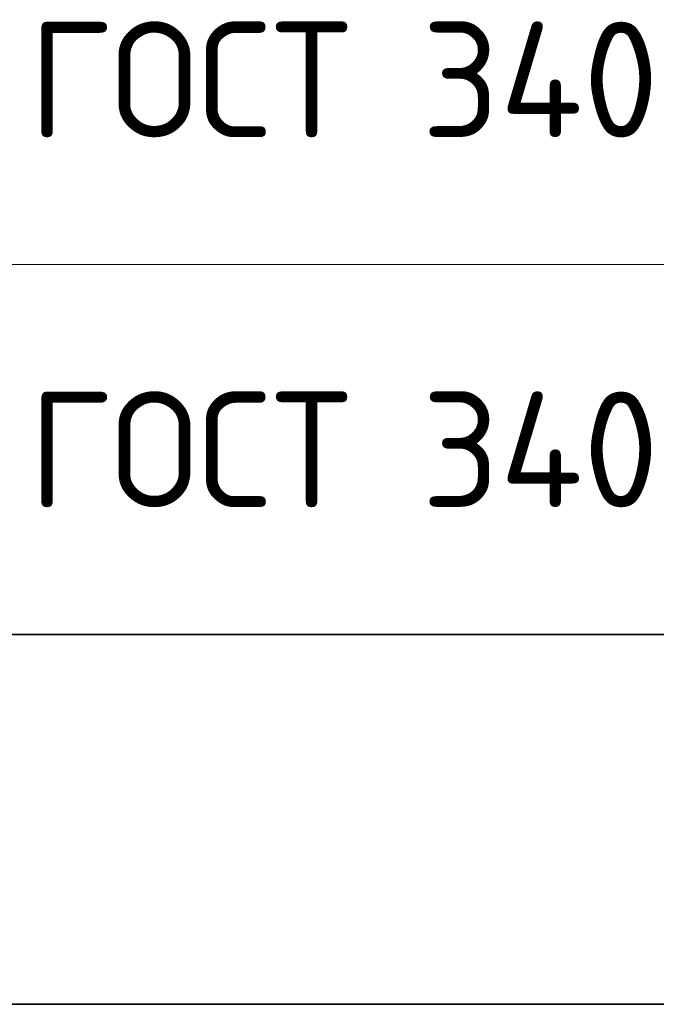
# Model space of a CAD drawing. Header units: metres. Extents: x -38 to 97, y -15 to 21.
# Tile 130 of 209: x 70.33 to 71.71, y 7.67 to 9.8. Entities that reach past the tile are written whole.
import ezdxf

# ---------------------------------------------------------------- set-up
doc = ezdxf.new("R2010")
doc.units = ezdxf.units.M
doc.styles.add('ISOCPEUR', font='txt')

msp = doc.modelspace()

# ---------------------------------------------------------------- linework, layer by layer
at = {"color": 7, "linetype": 'Continuous', "lineweight": 13, "transparency": 33554687}
for p, q in [((86.4198, 9.2717), (67.9198, 9.2717)), ((86.4198, 8.4717), (67.9198, 8.4717))]:
    msp.add_line(p, q, dxfattribs=at)
at = {"color": 7, "linetype": 'Continuous', "lineweight": 35, "transparency": 33554687}
for p, q in [((67.9198, 8.4717), (86.4198, 8.4717)), ((67.9198, 7.6717), (86.4198, 7.6717))]:
    msp.add_line(p, q, dxfattribs=at)

# ---------------------------------------------------------------- texts
at = {"color": 7, "linetype": 'Continuous', "lineweight": 35, "transparency": 33554687, "char_height": 0.25, "width": 2.743715, "attachment_point": 7, "style": 'ISOCPEUR'}
for insert in [(70.3506, 9.5467), (70.3506, 8.7467)]:
    msp.add_mtext('\\W0.96;ГОСТ 34028-2016', dxfattribs=dict(at, insert=insert))

doc.saveas('drawing.dxf')
